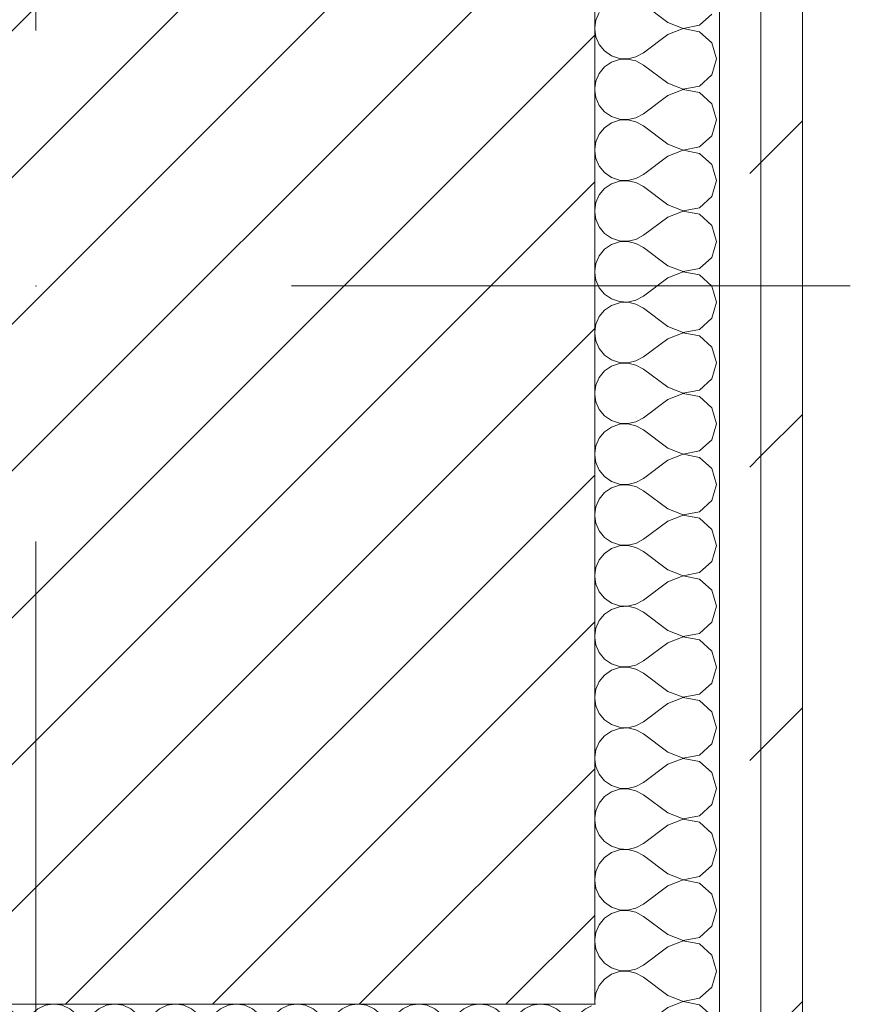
# Model space of a CAD drawing. Header units: millimetres. Extents: x -28277 to 305935, y -19284 to 4746.
# Tile 138 of 256: x 115095 to 115355, y -1676 to -1368. Entities that reach past the tile are written whole.
import ezdxf

# ---------------------------------------------------------------- set-up
doc = ezdxf.new("R2010")
doc.units = ezdxf.units.MM
doc.header["$MEASUREMENT"] = 0
doc.linetypes.add('Wipeout_Contour', pattern=[1000, 0, -1000])
doc.layers.add('10_ESTR_Pilars', color=7, linetype='Continuous')
doc.layers.add('Nuevo_08_E_Envans secs', color=7, linetype='Continuous')
for name, color, linetype, lineweight in [('10_ESTR_Pilars_Pluma_Nº__20', 1, 'Continuous', 5), ('10_ESTR_Pilars_Pluma_Nº__28', 7, 'Continuous', 20), ('10_ESTR_Pilars_Pluma_Nº__42', 8, 'Continuous', 25), ('Nuevo_08_E_Envans secs_Pluma_Nº__1', 7, 'Continuous', 5)]:
    doc.layers.add(name, color=color, linetype=linetype, lineweight=lineweight)
doc.layers.add('Nuevo_08_E_Envans secs_Pluma_Nº__102', color=7, linetype='Continuous', lineweight=5, true_color=0xcccccc)
doc.layers.add('Nuevo_08_E_Envans secs_Pluma_Nº__177', color=7, linetype='Continuous', lineweight=15, true_color=0xf7e046)
pattern_1 = [(45, (114496.2, -37.4), (-91.924, 91.924), [97.5, -32.5]), (45, (114496.2, 54.52), (-91.924, 91.924), [97.5, -32.5])]

# ---------------------------------------------------------------- blocks, each defined once
blk = doc.blocks.new('*X181', base_point=(114496.2, -37.4))
at = {"layer": 'Nuevo_08_E_Envans secs_Pluma_Nº__102', "color": 254, "linetype": 'Continuous', "lineweight": 5, "true_color": 0xcccccc}
for p, q in [((115275.09, -1675.84), (115275.17, -1676.46)), ((115297.9, -1677.4), (115290.28, -1683.11)), ((115302.76, -1675.53), (115297.9, -1677.4)), ((115302.55, -1675.38), (115302.76, -1675.46)), ((115302.76, -1675.46), (115303.18, -1675.38)), ((115307.87, -1676.5), (115302.76, -1675.53)), ((115311.71, -1680.01), (115307.87, -1676.5)), ((115313.14, -1685.02), (115311.71, -1680.01)), ((115287.98, -1684.39), (115290.28, -1683.11)), ((115283.6, -1684.89), (115285.42, -1684.98)), ((115285.42, -1685.06), (115283.85, -1685.13)), ((115285.42, -1684.98), (115287.98, -1684.39)), ((115287.98, -1685.65), (115285.42, -1685.06)), ((115290.28, -1686.92), (115287.98, -1685.65)), ((115297.9, -1692.64), (115290.28, -1686.92)), ((115311.71, -1690.03), (115313.14, -1685.02)), ((115307.87, -1693.54), (115311.71, -1690.03)), ((115297.9, -1692.64), (115302.76, -1694.5)), ((115302.76, -1694.58), (115297.9, -1696.45)), ((115302.76, -1694.5), (115307.87, -1693.54)), ((115307.87, -1695.55), (115302.76, -1694.58)), ((115311.71, -1699.06), (115307.87, -1695.55)), ((115297.9, -1696.45), (115296.33, -1697.62)), ((115313.14, -1704.07), (115311.71, -1699.06)), ((115311.71, -1709.07), (115313.14, -1704.07)), ((115309.66, -1710.95), (115311.71, -1709.07))]:
    blk.add_line(p, q, dxfattribs=at)
blk = doc.blocks.new('*X182', base_point=(114496.2, -37.4))
at = {"layer": 'Nuevo_08_E_Envans secs_Pluma_Nº__102', "color": 254, "linetype": 'Continuous', "lineweight": 5, "true_color": 0xcccccc}
for p, q in [((115297.9, -1368.83), (115290.28, -1363.11)), ((115276.46, -1365.73), (115275.4, -1368.13)), ((115307.87, -1369.73), (115311.71, -1366.22)), ((115275.4, -1368.13), (115275.09, -1370.39)), ((115297.9, -1368.83), (115302.76, -1370.69)), ((115275.09, -1371.07), (115275.4, -1373.34)), ((115302.76, -1370.77), (115297.9, -1372.64)), ((115302.76, -1370.69), (115307.87, -1369.73)), ((115307.87, -1371.74), (115302.76, -1370.77)), ((115311.71, -1375.25), (115307.87, -1371.74)), ((115275.4, -1373.34), (115276.46, -1375.74)), ((115297.9, -1372.64), (115290.28, -1378.35)), ((115313.14, -1380.26), (115311.71, -1375.25)), ((115276.46, -1375.74), (115278.14, -1377.76)), ((115278.14, -1377.76), (115280.3, -1379.25)), ((115287.98, -1379.62), (115290.28, -1378.35)), ((115280.3, -1381.26), (115278.14, -1382.75)), ((115280.3, -1379.25), (115282.79, -1380.09)), ((115282.79, -1380.42), (115280.3, -1381.26)), ((115282.79, -1380.09), (115285.42, -1380.22)), ((115285.42, -1380.3), (115282.79, -1380.42)), ((115285.42, -1380.22), (115287.98, -1379.62)), ((115287.98, -1380.89), (115285.42, -1380.3)), ((115290.28, -1382.16), (115287.98, -1380.89)), ((115311.71, -1385.26), (115313.14, -1380.26)), ((115276.46, -1384.77), (115275.4, -1387.18)), ((115278.14, -1382.75), (115276.46, -1384.77)), ((115297.9, -1387.88), (115290.28, -1382.16)), ((115275.4, -1387.18), (115275.09, -1389.44)), ((115307.87, -1388.78), (115311.71, -1385.26)), ((115275.09, -1390.12), (115275.4, -1392.38)), ((115297.9, -1387.88), (115302.76, -1389.74)), ((115302.76, -1389.82), (115297.9, -1391.69)), ((115302.76, -1389.74), (115307.87, -1388.78)), ((115307.87, -1390.79), (115302.76, -1389.82)), ((115311.71, -1394.3), (115307.87, -1390.79)), ((115275.4, -1392.38), (115276.46, -1394.79)), ((115297.9, -1391.69), (115290.28, -1397.4)), ((115276.46, -1394.79), (115278.14, -1396.81)), ((115278.14, -1396.81), (115280.3, -1398.3)), ((115313.14, -1399.3), (115311.71, -1394.3)), ((115280.3, -1398.3), (115282.79, -1399.14)), ((115282.79, -1399.47), (115280.3, -1400.31)), ((115282.79, -1399.14), (115285.42, -1399.27)), ((115285.42, -1399.34), (115282.79, -1399.47)), ((115285.42, -1399.27), (115287.98, -1398.67)), ((115287.98, -1399.94), (115285.42, -1399.34)), ((115287.98, -1398.67), (115290.28, -1397.4)), ((115290.28, -1401.21), (115287.98, -1399.94)), ((115311.71, -1404.31), (115313.14, -1399.3)), ((115278.14, -1401.8), (115276.46, -1403.82)), ((115280.3, -1400.31), (115278.14, -1401.8)), ((115297.9, -1406.92), (115290.28, -1401.21)), ((115275.4, -1406.23), (115275.09, -1408.49)), ((115276.46, -1403.82), (115275.4, -1406.23)), ((115307.87, -1407.82), (115311.71, -1404.31)), ((115275.09, -1409.17), (115275.4, -1411.43)), ((115297.9, -1406.92), (115302.76, -1408.79)), ((115302.76, -1408.87), (115297.9, -1410.73)), ((115302.76, -1408.79), (115307.87, -1407.82)), ((115307.87, -1409.83), (115302.76, -1408.87)), ((115275.4, -1411.43), (115276.46, -1413.84)), ((115297.9, -1410.73), (115290.28, -1416.45)), ((115311.71, -1413.35), (115307.87, -1409.83)), ((115276.46, -1413.84), (115278.14, -1415.86)), ((115313.14, -1418.35), (115311.71, -1413.35)), ((115278.14, -1415.86), (115280.3, -1417.35)), ((115280.3, -1417.35), (115282.79, -1418.19)), ((115282.79, -1418.52), (115280.3, -1419.36)), ((115282.79, -1418.19), (115285.42, -1418.31)), ((115285.42, -1418.39), (115282.79, -1418.52)), ((115285.42, -1418.31), (115287.98, -1417.72)), ((115287.98, -1418.99), (115285.42, -1418.39)), ((115287.98, -1417.72), (115290.28, -1416.45)), ((115311.71, -1423.36), (115313.14, -1418.35)), ((115278.14, -1420.85), (115276.46, -1422.87)), ((115280.3, -1419.36), (115278.14, -1420.85)), ((115290.28, -1420.26), (115287.98, -1418.99)), ((115297.9, -1425.97), (115290.28, -1420.26)), ((115276.46, -1422.87), (115275.4, -1425.27)), ((115307.87, -1426.87), (115311.71, -1423.36)), ((115275.4, -1425.27), (115275.09, -1427.53)), ((115297.9, -1425.97), (115302.76, -1427.84)), ((115302.76, -1427.91), (115297.9, -1429.78)), ((115302.76, -1427.84), (115307.87, -1426.87)), ((115307.87, -1428.88), (115302.76, -1427.91)), ((115275.09, -1428.22), (115275.4, -1430.48)), ((115275.4, -1430.48), (115276.46, -1432.88)), ((115297.9, -1429.78), (115290.28, -1435.49)), ((115311.71, -1432.39), (115307.87, -1428.88)), ((115276.46, -1432.88), (115278.14, -1434.91)), ((115313.14, -1437.4), (115311.71, -1432.39)), ((115278.14, -1434.91), (115280.3, -1436.39)), ((115280.3, -1436.39), (115282.79, -1437.23)), ((115285.42, -1437.36), (115287.98, -1436.77)), ((115287.98, -1436.77), (115290.28, -1435.49)), ((115278.14, -1439.89), (115276.46, -1441.92)), ((115280.3, -1438.41), (115278.14, -1439.89)), ((115282.79, -1437.57), (115280.3, -1438.41)), ((115282.79, -1437.23), (115285.42, -1437.36)), ((115285.42, -1437.44), (115282.79, -1437.57)), ((115287.98, -1438.03), (115285.42, -1437.44)), ((115290.28, -1439.3), (115287.98, -1438.03)), ((115297.9, -1445.02), (115290.28, -1439.3)), ((115311.71, -1442.41), (115313.14, -1437.4)), ((115276.46, -1441.92), (115275.4, -1444.32)), ((115307.87, -1445.92), (115311.71, -1442.41)), ((115275.4, -1444.32), (115275.09, -1446.58)), ((115297.9, -1445.02), (115302.76, -1446.89)), ((115302.76, -1446.89), (115307.87, -1445.92)), ((115275.09, -1447.27), (115275.4, -1449.53)), ((115275.4, -1449.53), (115276.46, -1451.93)), ((115297.9, -1448.83), (115290.28, -1454.54)), ((115302.76, -1446.96), (115297.9, -1448.83)), ((115307.87, -1447.93), (115302.76, -1446.96)), ((115311.71, -1451.44), (115307.87, -1447.93)), ((115276.46, -1451.93), (115278.14, -1453.95)), ((115313.14, -1456.45), (115311.71, -1451.44)), ((115278.14, -1453.95), (115280.3, -1455.44)), ((115280.3, -1455.44), (115282.79, -1456.28)), ((115287.98, -1455.81), (115290.28, -1454.54)), ((115280.3, -1457.45), (115278.14, -1458.94)), ((115282.79, -1456.61), (115280.3, -1457.45)), ((115282.79, -1456.28), (115285.42, -1456.41)), ((115285.42, -1456.49), (115282.79, -1456.61)), ((115285.42, -1456.41), (115287.98, -1455.81)), ((115287.98, -1457.08), (115285.42, -1456.49)), ((115290.28, -1458.35), (115287.98, -1457.08)), ((115297.9, -1464.07), (115290.28, -1458.35)), ((115311.71, -1461.45), (115313.14, -1456.45)), ((115276.46, -1460.96), (115275.4, -1463.37)), ((115278.14, -1458.94), (115276.46, -1460.96)), ((115307.87, -1464.97), (115311.71, -1461.45)), ((115275.4, -1463.37), (115275.09, -1465.63)), ((115297.9, -1464.07), (115302.76, -1465.93)), ((115302.76, -1465.93), (115307.87, -1464.97)), ((115275.09, -1466.31), (115275.4, -1468.57)), ((115297.9, -1467.88), (115290.28, -1473.59)), ((115302.76, -1466.01), (115297.9, -1467.88)), ((115307.87, -1466.98), (115302.76, -1466.01)), ((115311.71, -1470.49), (115307.87, -1466.98)), ((115275.4, -1468.57), (115276.46, -1470.98)), ((115276.46, -1470.98), (115278.14, -1473)), ((115313.14, -1475.49), (115311.71, -1470.49)), ((115278.14, -1473), (115280.3, -1474.49)), ((115287.98, -1474.86), (115290.28, -1473.59)), ((115280.3, -1476.5), (115278.14, -1477.99)), ((115280.3, -1474.49), (115282.79, -1475.33)), ((115282.79, -1475.66), (115280.3, -1476.5)), ((115282.79, -1475.33), (115285.42, -1475.46)), ((115285.42, -1475.53), (115282.79, -1475.66)), ((115285.42, -1475.46), (115287.98, -1474.86)), ((115287.98, -1476.13), (115285.42, -1475.53)), ((115290.28, -1477.4), (115287.98, -1476.13)), ((115311.71, -1480.5), (115313.14, -1475.49)), ((115276.46, -1480.01), (115275.4, -1482.42)), ((115278.14, -1477.99), (115276.46, -1480.01)), ((115297.9, -1483.11), (115290.28, -1477.4)), ((115275.4, -1482.42), (115275.09, -1484.68)), ((115297.9, -1483.11), (115302.76, -1484.98)), ((115307.87, -1484.01), (115311.71, -1480.5)), ((115275.09, -1485.36), (115275.4, -1487.62)), ((115302.76, -1485.06), (115297.9, -1486.92)), ((115302.76, -1484.98), (115307.87, -1484.01)), ((115307.87, -1486.02), (115302.76, -1485.06)), ((115311.71, -1489.54), (115307.87, -1486.02)), ((115275.4, -1487.62), (115276.46, -1490.03)), ((115297.9, -1486.92), (115290.28, -1492.64)), ((115313.14, -1494.54), (115311.71, -1489.54)), ((115276.46, -1490.03), (115278.14, -1492.05)), ((115278.14, -1492.05), (115280.3, -1493.54)), ((115287.98, -1493.91), (115290.28, -1492.64)), ((115280.3, -1495.55), (115278.14, -1497.04)), ((115280.3, -1493.54), (115282.79, -1494.38)), ((115282.79, -1494.71), (115280.3, -1495.55)), ((115282.79, -1494.38), (115285.42, -1494.5)), ((115285.42, -1494.58), (115282.79, -1494.71)), ((115285.42, -1494.5), (115287.98, -1493.91)), ((115287.98, -1495.18), (115285.42, -1494.58)), ((115290.28, -1496.45), (115287.98, -1495.18)), ((115311.71, -1499.55), (115313.14, -1494.54)), ((115278.14, -1497.04), (115276.46, -1499.06)), ((115297.9, -1502.16), (115290.28, -1496.45)), ((115275.4, -1501.46), (115275.09, -1503.72)), ((115276.46, -1499.06), (115275.4, -1501.46)), ((115307.87, -1503.06), (115311.71, -1499.55)), ((115275.09, -1504.41), (115275.4, -1506.67)), ((115297.9, -1502.16), (115302.76, -1504.03)), ((115302.76, -1504.1), (115297.9, -1505.97)), ((115302.76, -1504.03), (115307.87, -1503.06)), ((115307.87, -1505.07), (115302.76, -1504.1)), ((115275.4, -1506.67), (115276.46, -1509.07)), ((115297.9, -1505.97), (115290.28, -1511.69)), ((115311.71, -1508.58), (115307.87, -1505.07)), ((115276.46, -1509.07), (115278.14, -1511.1)), ((115278.14, -1511.1), (115280.3, -1512.58)), ((115313.14, -1513.59), (115311.71, -1508.58)), ((115280.3, -1512.58), (115282.79, -1513.42)), ((115282.79, -1513.76), (115280.3, -1514.6)), ((115282.79, -1513.42), (115285.42, -1513.55)), ((115285.42, -1513.63), (115282.79, -1513.76)), ((115285.42, -1513.55), (115287.98, -1512.96)), ((115287.98, -1514.22), (115285.42, -1513.63)), ((115287.98, -1512.96), (115290.28, -1511.69)), ((115290.28, -1515.49), (115287.98, -1514.22)), ((115311.71, -1518.6), (115313.14, -1513.59)), ((115278.14, -1516.08), (115276.46, -1518.11)), ((115280.3, -1514.6), (115278.14, -1516.08)), ((115297.9, -1521.21), (115290.28, -1515.49)), ((115276.46, -1518.11), (115275.4, -1520.51)), ((115307.87, -1522.11), (115311.71, -1518.6)), ((115275.4, -1520.51), (115275.09, -1522.77)), ((115275.09, -1523.46), (115275.4, -1525.72)), ((115297.9, -1521.21), (115302.76, -1523.08)), ((115302.76, -1523.15), (115297.9, -1525.02)), ((115302.76, -1523.08), (115307.87, -1522.11)), ((115307.87, -1524.12), (115302.76, -1523.15)), ((115275.4, -1525.72), (115276.46, -1528.12)), ((115297.9, -1525.02), (115290.28, -1530.73)), ((115311.71, -1527.63), (115307.87, -1524.12)), ((115276.46, -1528.12), (115278.14, -1530.14)), ((115313.14, -1532.64), (115311.71, -1527.63)), ((115278.14, -1530.14), (115280.3, -1531.63)), ((115280.3, -1531.63), (115282.79, -1532.47)), ((115282.79, -1532.8), (115280.3, -1533.64)), ((115282.79, -1532.47), (115285.42, -1532.6)), ((115285.42, -1532.68), (115282.79, -1532.8)), ((115285.42, -1532.6), (115287.98, -1532)), ((115287.98, -1533.27), (115285.42, -1532.68)), ((115287.98, -1532), (115290.28, -1530.73)), ((115311.71, -1537.64), (115313.14, -1532.64)), ((115278.14, -1535.13), (115276.46, -1537.15)), ((115280.3, -1533.64), (115278.14, -1535.13)), ((115290.28, -1534.54), (115287.98, -1533.27)), ((115297.9, -1540.26), (115290.28, -1534.54)), ((115276.46, -1537.15), (115275.4, -1539.56)), ((115307.87, -1541.16), (115311.71, -1537.64)), ((115275.4, -1539.56), (115275.09, -1541.82)), ((115297.9, -1540.26), (115302.76, -1542.12)), ((115302.76, -1542.12), (115307.87, -1541.16)), ((115275.09, -1542.5), (115275.4, -1544.76)), ((115275.4, -1544.76), (115276.46, -1547.17)), ((115297.9, -1544.07), (115290.28, -1549.78)), ((115302.76, -1542.2), (115297.9, -1544.07)), ((115307.87, -1543.17), (115302.76, -1542.2)), ((115311.71, -1546.68), (115307.87, -1543.17)), ((115276.46, -1547.17), (115278.14, -1549.19)), ((115313.14, -1551.69), (115311.71, -1546.68)), ((115278.14, -1549.19), (115280.3, -1550.68)), ((115280.3, -1550.68), (115282.79, -1551.52)), ((115285.42, -1551.65), (115287.98, -1551.05)), ((115287.98, -1551.05), (115290.28, -1549.78)), ((115278.14, -1554.18), (115276.46, -1556.2)), ((115280.3, -1552.69), (115278.14, -1554.18)), ((115282.79, -1551.85), (115280.3, -1552.69)), ((115282.79, -1551.52), (115285.42, -1551.65)), ((115285.42, -1551.72), (115282.79, -1551.85)), ((115287.98, -1552.32), (115285.42, -1551.72)), ((115290.28, -1553.59), (115287.98, -1552.32)), ((115297.9, -1559.3), (115290.28, -1553.59)), ((115311.71, -1556.69), (115313.14, -1551.69)), ((115276.46, -1556.2), (115275.4, -1558.61)), ((115307.87, -1560.2), (115311.71, -1556.69)), ((115275.4, -1558.61), (115275.09, -1560.87)), ((115297.9, -1559.3), (115302.76, -1561.17)), ((115302.76, -1561.17), (115307.87, -1560.2)), ((115275.09, -1561.55), (115275.4, -1563.81)), ((115297.9, -1563.11), (115290.28, -1568.83)), ((115302.76, -1561.25), (115297.9, -1563.11)), ((115307.87, -1562.21), (115302.76, -1561.25)), ((115311.71, -1565.73), (115307.87, -1562.21)), ((115275.4, -1563.81), (115276.46, -1566.22)), ((115276.46, -1566.22), (115278.14, -1568.24)), ((115313.14, -1570.73), (115311.71, -1565.73)), ((115278.14, -1568.24), (115280.3, -1569.73)), ((115280.3, -1569.73), (115282.79, -1570.57)), ((115287.98, -1570.1), (115290.28, -1568.83)), ((115280.3, -1571.74), (115278.14, -1573.23)), ((115282.79, -1570.9), (115280.3, -1571.74)), ((115282.79, -1570.57), (115285.42, -1570.69)), ((115285.42, -1570.77), (115282.79, -1570.9)), ((115285.42, -1570.69), (115287.98, -1570.1)), ((115287.98, -1571.37), (115285.42, -1570.77)), ((115290.28, -1572.64), (115287.98, -1571.37)), ((115297.9, -1578.35), (115290.28, -1572.64)), ((115311.71, -1575.74), (115313.14, -1570.73)), ((115276.46, -1575.25), (115275.4, -1577.65)), ((115278.14, -1573.23), (115276.46, -1575.25)), ((115307.87, -1579.25), (115311.71, -1575.74)), ((115275.4, -1577.65), (115275.09, -1579.92)), ((115297.9, -1578.35), (115302.76, -1580.22)), ((115275.09, -1580.6), (115275.4, -1582.86)), ((115297.9, -1582.16), (115290.28, -1587.88)), ((115302.76, -1580.3), (115297.9, -1582.16)), ((115302.76, -1580.22), (115307.87, -1579.25)), ((115307.87, -1581.26), (115302.76, -1580.3)), ((115311.71, -1584.77), (115307.87, -1581.26)), ((115275.4, -1582.86), (115276.46, -1585.26)), ((115313.14, -1589.78), (115311.71, -1584.77)), ((115276.46, -1585.26), (115278.14, -1587.29)), ((115278.14, -1587.29), (115280.3, -1588.78)), ((115287.98, -1589.15), (115290.28, -1587.88)), ((115280.3, -1590.79), (115278.14, -1592.27)), ((115280.3, -1588.78), (115282.79, -1589.61)), ((115282.79, -1589.95), (115280.3, -1590.79)), ((115282.79, -1589.61), (115285.42, -1589.74)), ((115285.42, -1589.82), (115282.79, -1589.95)), ((115285.42, -1589.74), (115287.98, -1589.15)), ((115287.98, -1590.41), (115285.42, -1589.82)), ((115290.28, -1591.69), (115287.98, -1590.41)), ((115311.71, -1594.79), (115313.14, -1589.78)), ((115276.46, -1594.3), (115275.4, -1596.7)), ((115278.14, -1592.27), (115276.46, -1594.3)), ((115297.9, -1597.4), (115290.28, -1591.69)), ((115275.4, -1596.7), (115275.09, -1598.96)), ((115297.9, -1597.4), (115302.76, -1599.27)), ((115307.87, -1598.3), (115311.71, -1594.79)), ((115275.09, -1599.65), (115275.4, -1601.91)), ((115302.76, -1599.34), (115297.9, -1601.21)), ((115302.76, -1599.27), (115307.87, -1598.3)), ((115307.87, -1600.31), (115302.76, -1599.34)), ((115311.71, -1603.82), (115307.87, -1600.31)), ((115275.4, -1601.91), (115276.46, -1604.31)), ((115297.9, -1601.21), (115290.28, -1606.92)), ((115276.46, -1604.31), (115278.14, -1606.33)), ((115278.14, -1606.33), (115280.3, -1607.82)), ((115313.14, -1608.83), (115311.71, -1603.82)), ((115280.3, -1609.83), (115278.14, -1611.32)), ((115280.3, -1607.82), (115282.79, -1608.66)), ((115282.79, -1608.99), (115280.3, -1609.83)), ((115282.79, -1608.66), (115285.42, -1608.79)), ((115285.42, -1608.87), (115282.79, -1608.99)), ((115285.42, -1608.79), (115287.98, -1608.2)), ((115287.98, -1609.46), (115285.42, -1608.87)), ((115287.98, -1608.2), (115290.28, -1606.92)), ((115290.28, -1610.73), (115287.98, -1609.46)), ((115311.71, -1613.84), (115313.14, -1608.83)), ((115278.14, -1611.32), (115276.46, -1613.35)), ((115297.9, -1616.45), (115290.28, -1610.73)), ((115275.4, -1615.75), (115275.09, -1618.01)), ((115276.46, -1613.35), (115275.4, -1615.75)), ((115307.87, -1617.35), (115311.71, -1613.84)), ((115275.09, -1618.69), (115275.4, -1620.95)), ((115297.9, -1616.45), (115302.76, -1618.31)), ((115302.76, -1618.39), (115297.9, -1620.26)), ((115302.76, -1618.31), (115307.87, -1617.35)), ((115307.87, -1619.36), (115302.76, -1618.39)), ((115275.4, -1620.95), (115276.46, -1623.36)), ((115297.9, -1620.26), (115290.28, -1625.97)), ((115311.71, -1622.87), (115307.87, -1619.36)), ((115276.46, -1623.36), (115278.14, -1625.38)), ((115313.14, -1627.88), (115311.71, -1622.87)), ((115278.14, -1625.38), (115280.3, -1626.87)), ((115280.3, -1626.87), (115282.79, -1627.71)), ((115282.79, -1628.04), (115280.3, -1628.88)), ((115282.79, -1627.71), (115285.42, -1627.84)), ((115285.42, -1627.91), (115282.79, -1628.04)), ((115285.42, -1627.84), (115287.98, -1627.24)), ((115287.98, -1628.51), (115285.42, -1627.91)), ((115287.98, -1627.24), (115290.28, -1625.97)), ((115311.71, -1632.88), (115313.14, -1627.88)), ((115278.14, -1630.37), (115276.46, -1632.39)), ((115280.3, -1628.88), (115278.14, -1630.37)), ((115290.28, -1629.78), (115287.98, -1628.51)), ((115297.9, -1635.49), (115290.28, -1629.78)), ((115276.46, -1632.39), (115275.4, -1634.8)), ((115307.87, -1636.39), (115311.71, -1632.88)), ((115275.4, -1634.8), (115275.09, -1637.06)), ((115297.9, -1635.49), (115302.76, -1637.36)), ((115302.76, -1637.44), (115297.9, -1639.3)), ((115302.76, -1637.36), (115307.87, -1636.39)), ((115307.87, -1638.41), (115302.76, -1637.44)), ((115275.09, -1637.74), (115275.4, -1640)), ((115275.4, -1640), (115276.46, -1642.41)), ((115297.9, -1639.3), (115290.28, -1645.02)), ((115311.71, -1641.92), (115307.87, -1638.41)), ((115276.46, -1642.41), (115278.14, -1644.43)), ((115313.14, -1646.92), (115311.71, -1641.92)), ((115278.14, -1644.43), (115280.3, -1645.92)), ((115280.3, -1645.92), (115282.79, -1646.76)), ((115282.79, -1646.76), (115285.42, -1646.89)), ((115285.42, -1646.89), (115287.98, -1646.29)), ((115287.98, -1646.29), (115290.28, -1645.02)), ((115311.71, -1651.93), (115313.14, -1646.92)), ((115278.14, -1649.42), (115276.46, -1651.44)), ((115280.3, -1647.93), (115278.14, -1649.42)), ((115282.79, -1647.09), (115280.3, -1647.93)), ((115285.42, -1646.96), (115282.79, -1647.09)), ((115287.98, -1647.56), (115285.42, -1646.96)), ((115290.28, -1648.83), (115287.98, -1647.56)), ((115297.9, -1654.54), (115290.28, -1648.83)), ((115276.46, -1651.44), (115275.4, -1653.84)), ((115307.87, -1655.44), (115311.71, -1651.93)), ((115275.4, -1653.84), (115275.09, -1656.11)), ((115297.9, -1654.54), (115302.76, -1656.41)), ((115302.76, -1656.41), (115307.87, -1655.44)), ((115275.09, -1656.79), (115275.4, -1659.05)), ((115275.4, -1659.05), (115276.46, -1661.45)), ((115297.9, -1658.35), (115290.28, -1664.07)), ((115302.76, -1656.49), (115297.9, -1658.35)), ((115307.87, -1657.45), (115302.76, -1656.49)), ((115311.71, -1660.96), (115307.87, -1657.45)), ((115276.46, -1661.45), (115278.14, -1663.48)), ((115313.14, -1665.97), (115311.71, -1660.96)), ((115278.14, -1663.48), (115280.3, -1664.97)), ((115280.3, -1664.97), (115282.79, -1665.81)), ((115285.42, -1665.93), (115287.98, -1665.34)), ((115287.98, -1665.34), (115290.28, -1664.07)), ((115278.14, -1668.46), (115276.46, -1670.49)), ((115280.3, -1666.98), (115278.14, -1668.46)), ((115282.79, -1666.14), (115280.3, -1666.98)), ((115282.79, -1665.81), (115285.42, -1665.93)), ((115285.42, -1666.01), (115282.79, -1666.14)), ((115287.98, -1666.6), (115285.42, -1666.01)), ((115290.28, -1667.88), (115287.98, -1666.6)), ((115297.9, -1673.59), (115290.28, -1667.88)), ((115311.71, -1670.98), (115313.14, -1665.97)), ((115276.46, -1670.49), (115275.4, -1672.89)), ((115307.87, -1674.49), (115311.71, -1670.98)), ((115275.4, -1672.89), (115275.09, -1675.15)), ((115297.9, -1673.59), (115302.55, -1675.38)), ((115303.18, -1675.38), (115307.87, -1674.49))]:
    blk.add_line(p, q, dxfattribs=at)
blk = doc.blocks.new('Muro_32_3', base_point=(115340.09, -1741.38))
at = {"color": 254, "linetype": 'Wipeout_Contour', "lineweight": 0, "ltscale": 461372.207749}
blk.add_wipeout([(115327.09, -1174.38), (115327.09, -1728.38), (115340.09, -1728.38), (115340.09, -1174.38)], dxfattribs=at).dxf.layer = 'Nuevo_08_E_Envans secs'
at = {"layer": 'Nuevo_08_E_Envans secs_Pluma_Nº__177', "linetype": 'Continuous', "lineweight": 15, "true_color": 0xf7e046}
h = blk.add_hatch(dxfattribs=at)
h.set_pattern_fill('Panellat_HPL_0003', color=53, style=0, pattern_type=2)
h.set_pattern_definition(pattern_1)
h.paths.add_polyline_path([(115327.09, -1174.38), (115327.09, -1728.38), (115340.09, -1728.38), (115340.09, -1174.38)])
at = {"layer": 'Nuevo_08_E_Envans secs_Pluma_Nº__1', "color": 7, "linetype": 'Continuous', "lineweight": 5, "flags": 128}
blk.add_lwpolyline([(115340.09, -1741.38), (115340.09, -1161.38)], dxfattribs=at)
at = {"color": 254, "linetype": 'Wipeout_Contour', "lineweight": 0, "ltscale": 461320.090058}
blk.add_wipeout([(115314.09, -1187.38), (115314.09, -1715.38), (115327.09, -1715.38), (115327.09, -1187.38)], dxfattribs=at).dxf.layer = 'Nuevo_08_E_Envans secs'
at = {"layer": 'Nuevo_08_E_Envans secs_Pluma_Nº__177', "linetype": 'Continuous', "lineweight": 15, "true_color": 0xf7e046}
h = blk.add_hatch(dxfattribs=at)
h.set_pattern_fill('Panellat_HPL_0003', color=53, style=0, pattern_type=2)
h.set_pattern_definition(pattern_1)
h.paths.add_polyline_path([(115314.09, -1187.38), (115314.09, -1715.38), (115327.09, -1715.38), (115327.09, -1187.38)])
at = {"layer": 'Nuevo_08_E_Envans secs_Pluma_Nº__1', "color": 7, "linetype": 'Continuous', "lineweight": 5}
for p, q in [((115327.09, -1715.38), (115327.09, -1187.38)), ((115314.09, -1675.38), (115314.09, -1227.38)), ((115314.09, -1715.38), (115314.09, -1675.38))]:
    blk.add_line(p, q, dxfattribs=at)
at = {"layer": 'Nuevo_08_E_Envans secs', "color": 7, "lineweight": 20}
for name in ['*X182', '*X181']:
    blk.add_blockref(name, (114496.2, -37.4), dxfattribs=at)
blk = doc.blocks.new('*X189', base_point=(114496.2, -37.4))
at = {"layer": 'Nuevo_08_E_Envans secs_Pluma_Nº__102', "color": 254, "linetype": 'Continuous', "lineweight": 5, "true_color": 0xcccccc}
for p, q in [((115010.14, -1676.38), (115008.09, -1676.66)), ((115013.08, -1676.69), (115010.82, -1676.38)), ((115015.49, -1677.75), (115013.08, -1676.69)), ((115017.51, -1679.43), (115015.49, -1677.75)), ((115019, -1681.59), (115017.51, -1679.43)), ((115019.84, -1684.08), (115019, -1681.59)), ((115021.01, -1681.59), (115020.17, -1684.08)), ((115021.09, -1681.48), (115021.01, -1681.59)), ((115019.37, -1689.27), (115019.97, -1686.71)), ((115019.97, -1686.71), (115019.84, -1684.08)), ((115020.17, -1684.08), (115020.04, -1686.71)), ((115020.04, -1686.71), (115020.64, -1689.27)), ((115018.1, -1691.57), (115019.37, -1689.27)), ((115020.64, -1689.27), (115021.09, -1690.08)), ((115012.39, -1699.19), (115018.1, -1691.57)), ((115008.58, -1699.19), (115008.09, -1698.53)), ((115010.44, -1704.04), (115008.58, -1699.19)), ((115012.39, -1699.19), (115010.52, -1704.04)), ((115009.48, -1709.16), (115010.44, -1704.04)), ((115010.52, -1704.04), (115011.49, -1709.16)), ((115008.09, -1710.68), (115009.48, -1709.16)), ((115011.49, -1709.16), (115015, -1713)), ((115015, -1713), (115020.01, -1714.42)), ((115020.01, -1714.42), (115021.09, -1714.12))]:
    blk.add_line(p, q, dxfattribs=at)
blk = doc.blocks.new('*X190', base_point=(114496.2, -37.4))
at = {"layer": 'Nuevo_08_E_Envans secs_Pluma_Nº__102', "color": 254, "linetype": 'Continuous', "lineweight": 5, "true_color": 0xcccccc}
for p, q in [((114996.44, -1677.75), (114995.09, -1677.15)), ((114998.46, -1679.43), (114996.44, -1677.75)), ((115005.48, -1677.75), (115003.45, -1679.43)), ((115007.88, -1676.69), (115005.48, -1677.75)), ((115008.09, -1676.66), (115007.88, -1676.69)), ((114999.95, -1681.59), (114998.46, -1679.43)), ((115003.45, -1679.43), (115001.96, -1681.59)), ((115000.79, -1684.08), (114999.95, -1681.59)), ((115001.96, -1681.59), (115001.12, -1684.08)), ((115000.33, -1689.27), (115000.92, -1686.71)), ((115000.92, -1686.71), (115000.79, -1684.08)), ((115001.12, -1684.08), (115001, -1686.71)), ((115001, -1686.71), (115001.59, -1689.27)), ((114999.05, -1691.57), (115000.33, -1689.27)), ((115001.59, -1689.27), (115002.86, -1691.57)), ((114995.09, -1696.85), (114999.05, -1691.57)), ((115008.09, -1698.53), (115002.86, -1691.57)), ((115005.97, -1713), (115008.09, -1710.68)), ((114995.09, -1712.06), (114995.95, -1713)), ((114995.95, -1713), (115000.96, -1714.42)), ((115000.96, -1714.42), (115005.97, -1713))]:
    blk.add_line(p, q, dxfattribs=at)
blk = doc.blocks.new('*X191', base_point=(114496.2, -37.4))
at = {"layer": 'Nuevo_08_E_Envans secs_Pluma_Nº__102', "color": 254, "linetype": 'Continuous', "lineweight": 5, "true_color": 0xcccccc}
for p, q in [((115024.52, -1677.75), (115022.5, -1679.43)), ((115026.93, -1676.69), (115024.52, -1677.75)), ((115029.19, -1676.38), (115026.93, -1676.69)), ((115032.13, -1676.69), (115029.87, -1676.38)), ((115034.54, -1677.75), (115032.13, -1676.69)), ((115036.56, -1679.43), (115034.54, -1677.75)), ((115043.57, -1677.75), (115041.55, -1679.43)), ((115045.97, -1676.69), (115043.57, -1677.75)), ((115048.24, -1676.38), (115045.97, -1676.69)), ((115051.18, -1676.69), (115048.92, -1676.38)), ((115053.58, -1677.75), (115051.18, -1676.69)), ((115055.61, -1679.43), (115053.58, -1677.75)), ((115062.62, -1677.75), (115060.59, -1679.43)), ((115065.02, -1676.69), (115062.62, -1677.75)), ((115067.28, -1676.38), (115065.02, -1676.69)), ((115070.23, -1676.69), (115067.97, -1676.38)), ((115072.63, -1677.75), (115070.23, -1676.69)), ((115074.66, -1679.43), (115072.63, -1677.75)), ((115081.67, -1677.75), (115079.64, -1679.43)), ((115084.07, -1676.69), (115081.67, -1677.75)), ((115086.33, -1676.38), (115084.07, -1676.69)), ((115089.28, -1676.69), (115087.01, -1676.38)), ((115091.68, -1677.75), (115089.28, -1676.69)), ((115093.7, -1679.43), (115091.68, -1677.75)), ((115100.71, -1677.75), (115098.69, -1679.43)), ((115103.12, -1676.69), (115100.71, -1677.75)), ((115105.38, -1676.38), (115103.12, -1676.69)), ((115108.32, -1676.69), (115106.06, -1676.38)), ((115110.73, -1677.75), (115108.32, -1676.69)), ((115112.75, -1679.43), (115110.73, -1677.75)), ((115119.76, -1677.75), (115117.74, -1679.43)), ((115122.17, -1676.69), (115119.76, -1677.75)), ((115124.43, -1676.38), (115122.17, -1676.69)), ((115127.37, -1676.69), (115125.11, -1676.38)), ((115129.77, -1677.75), (115127.37, -1676.69)), ((115131.8, -1679.43), (115129.77, -1677.75)), ((115138.81, -1677.75), (115136.79, -1679.43)), ((115141.21, -1676.69), (115138.81, -1677.75)), ((115143.47, -1676.38), (115141.21, -1676.69)), ((115146.42, -1676.69), (115144.16, -1676.38)), ((115148.82, -1677.75), (115146.42, -1676.69)), ((115150.85, -1679.43), (115148.82, -1677.75)), ((115157.86, -1677.75), (115155.83, -1679.43)), ((115160.26, -1676.69), (115157.86, -1677.75)), ((115162.52, -1676.38), (115160.26, -1676.69)), ((115165.47, -1676.69), (115163.21, -1676.38)), ((115167.87, -1677.75), (115165.47, -1676.69)), ((115169.89, -1679.43), (115167.87, -1677.75)), ((115176.9, -1677.75), (115174.88, -1679.43)), ((115179.31, -1676.69), (115176.9, -1677.75)), ((115181.57, -1676.38), (115179.31, -1676.69)), ((115184.51, -1676.69), (115182.25, -1676.38)), ((115186.92, -1677.75), (115184.51, -1676.69)), ((115188.94, -1679.43), (115186.92, -1677.75)), ((115195.95, -1677.75), (115193.93, -1679.43)), ((115198.36, -1676.69), (115195.95, -1677.75)), ((115200.62, -1676.38), (115198.36, -1676.69)), ((115203.56, -1676.69), (115201.3, -1676.38)), ((115205.97, -1677.75), (115203.56, -1676.69)), ((115207.99, -1679.43), (115205.97, -1677.75)), ((115215, -1677.75), (115212.98, -1679.43)), ((115217.4, -1676.69), (115215, -1677.75)), ((115219.66, -1676.38), (115217.4, -1676.69)), ((115222.61, -1676.69), (115220.35, -1676.38)), ((115225.01, -1677.75), (115222.61, -1676.69)), ((115227.04, -1679.43), (115225.01, -1677.75)), ((115234.05, -1677.75), (115232.02, -1679.43)), ((115236.45, -1676.69), (115234.05, -1677.75)), ((115238.71, -1676.38), (115236.45, -1676.69)), ((115241.66, -1676.69), (115239.4, -1676.38)), ((115244.06, -1677.75), (115241.66, -1676.69)), ((115246.08, -1679.43), (115244.06, -1677.75)), ((115253.09, -1677.75), (115251.07, -1679.43)), ((115255.5, -1676.69), (115253.09, -1677.75)), ((115257.76, -1676.38), (115255.5, -1676.69)), ((115260.7, -1676.69), (115258.44, -1676.38)), ((115263.11, -1677.75), (115260.7, -1676.69)), ((115265.13, -1679.43), (115263.11, -1677.75)), ((115272.14, -1677.75), (115270.12, -1679.43)), ((115274.09, -1676.89), (115272.14, -1677.75)), ((115022.5, -1679.43), (115021.09, -1681.48)), ((115038.05, -1681.59), (115036.56, -1679.43)), ((115041.55, -1679.43), (115040.06, -1681.59)), ((115057.1, -1681.59), (115055.61, -1679.43)), ((115060.59, -1679.43), (115059.11, -1681.59)), ((115076.14, -1681.59), (115074.66, -1679.43)), ((115079.64, -1679.43), (115078.15, -1681.59)), ((115095.19, -1681.59), (115093.7, -1679.43)), ((115098.69, -1679.43), (115097.2, -1681.59)), ((115114.24, -1681.59), (115112.75, -1679.43)), ((115117.74, -1679.43), (115116.25, -1681.59)), ((115133.29, -1681.59), (115131.8, -1679.43)), ((115136.79, -1679.43), (115135.3, -1681.59)), ((115152.33, -1681.59), (115150.85, -1679.43)), ((115155.83, -1679.43), (115154.34, -1681.59)), ((115171.38, -1681.59), (115169.89, -1679.43)), ((115174.88, -1679.43), (115173.39, -1681.59)), ((115190.43, -1681.59), (115188.94, -1679.43)), ((115193.93, -1679.43), (115192.44, -1681.59)), ((115209.48, -1681.59), (115207.99, -1679.43)), ((115212.98, -1679.43), (115211.49, -1681.59)), ((115228.52, -1681.59), (115227.04, -1679.43)), ((115232.02, -1679.43), (115230.54, -1681.59)), ((115247.57, -1681.59), (115246.08, -1679.43)), ((115251.07, -1679.43), (115249.58, -1681.59)), ((115266.62, -1681.59), (115265.13, -1679.43)), ((115270.12, -1679.43), (115268.63, -1681.59)), ((115038.89, -1684.08), (115038.05, -1681.59)), ((115040.06, -1681.59), (115039.22, -1684.08)), ((115057.94, -1684.08), (115057.1, -1681.59)), ((115059.11, -1681.59), (115058.27, -1684.08)), ((115076.98, -1684.08), (115076.14, -1681.59)), ((115078.15, -1681.59), (115077.31, -1684.08)), ((115096.03, -1684.08), (115095.19, -1681.59)), ((115097.2, -1681.59), (115096.36, -1684.08)), ((115115.08, -1684.08), (115114.24, -1681.59)), ((115116.25, -1681.59), (115115.41, -1684.08)), ((115134.13, -1684.08), (115133.29, -1681.59)), ((115135.3, -1681.59), (115134.46, -1684.08)), ((115153.17, -1684.08), (115152.33, -1681.59)), ((115154.34, -1681.59), (115153.51, -1684.08)), ((115172.22, -1684.08), (115171.38, -1681.59)), ((115173.39, -1681.59), (115172.55, -1684.08)), ((115191.27, -1684.08), (115190.43, -1681.59)), ((115192.44, -1681.59), (115191.6, -1684.08)), ((115210.32, -1684.08), (115209.48, -1681.59)), ((115211.49, -1681.59), (115210.65, -1684.08)), ((115229.36, -1684.08), (115228.52, -1681.59)), ((115230.54, -1681.59), (115229.7, -1684.08)), ((115248.41, -1684.08), (115247.57, -1681.59)), ((115249.58, -1681.59), (115248.74, -1684.08)), ((115267.46, -1684.08), (115266.62, -1681.59)), ((115268.63, -1681.59), (115267.79, -1684.08)), ((115038.42, -1689.27), (115039.02, -1686.71)), ((115039.02, -1686.71), (115038.89, -1684.08)), ((115039.22, -1684.08), (115039.09, -1686.71)), ((115039.09, -1686.71), (115039.69, -1689.27)), ((115057.47, -1689.27), (115058.06, -1686.71)), ((115058.06, -1686.71), (115057.94, -1684.08)), ((115058.27, -1684.08), (115058.14, -1686.71)), ((115058.14, -1686.71), (115058.73, -1689.27)), ((115076.52, -1689.27), (115077.11, -1686.71)), ((115077.11, -1686.71), (115076.98, -1684.08)), ((115077.31, -1684.08), (115077.19, -1686.71)), ((115077.19, -1686.71), (115077.78, -1689.27)), ((115095.56, -1689.27), (115096.16, -1686.71)), ((115096.16, -1686.71), (115096.03, -1684.08)), ((115096.36, -1684.08), (115096.23, -1686.71)), ((115096.23, -1686.71), (115096.83, -1689.27)), ((115114.61, -1689.27), (115115.21, -1686.71)), ((115115.21, -1686.71), (115115.08, -1684.08)), ((115115.41, -1684.08), (115115.28, -1686.71)), ((115115.28, -1686.71), (115115.88, -1689.27)), ((115133.66, -1689.27), (115134.25, -1686.71)), ((115134.25, -1686.71), (115134.13, -1684.08)), ((115134.46, -1684.08), (115134.33, -1686.71)), ((115134.33, -1686.71), (115134.92, -1689.27)), ((115152.71, -1689.27), (115153.3, -1686.71)), ((115153.3, -1686.71), (115153.17, -1684.08)), ((115153.51, -1684.08), (115153.38, -1686.71)), ((115153.38, -1686.71), (115153.97, -1689.27)), ((115171.75, -1689.27), (115172.35, -1686.71)), ((115172.35, -1686.71), (115172.22, -1684.08)), ((115172.55, -1684.08), (115172.43, -1686.71)), ((115172.43, -1686.71), (115173.02, -1689.27)), ((115190.8, -1689.27), (115191.4, -1686.71)), ((115191.4, -1686.71), (115191.27, -1684.08)), ((115191.6, -1684.08), (115191.47, -1686.71)), ((115191.47, -1686.71), (115192.07, -1689.27)), ((115209.85, -1689.27), (115210.44, -1686.71)), ((115210.44, -1686.71), (115210.32, -1684.08)), ((115210.65, -1684.08), (115210.52, -1686.71)), ((115210.52, -1686.71), (115211.12, -1689.27)), ((115228.9, -1689.27), (115229.49, -1686.71)), ((115229.49, -1686.71), (115229.36, -1684.08)), ((115229.7, -1684.08), (115229.57, -1686.71)), ((115229.57, -1686.71), (115230.16, -1689.27)), ((115247.94, -1689.27), (115248.54, -1686.71)), ((115248.54, -1686.71), (115248.41, -1684.08)), ((115248.74, -1684.08), (115248.62, -1686.71)), ((115248.62, -1686.71), (115249.21, -1689.27)), ((115266.99, -1689.27), (115267.59, -1686.71)), ((115267.59, -1686.71), (115267.46, -1684.08)), ((115267.79, -1684.08), (115267.66, -1686.71)), ((115267.66, -1686.71), (115268.26, -1689.27)), ((115021.09, -1690.08), (115021.91, -1691.57)), ((115037.15, -1691.57), (115038.42, -1689.27)), ((115039.69, -1689.27), (115040.96, -1691.57)), ((115056.2, -1691.57), (115057.47, -1689.27)), ((115058.73, -1689.27), (115060.01, -1691.57)), ((115075.24, -1691.57), (115076.52, -1689.27)), ((115077.78, -1689.27), (115079.05, -1691.57)), ((115094.29, -1691.57), (115095.56, -1689.27)), ((115096.83, -1689.27), (115098.1, -1691.57)), ((115113.34, -1691.57), (115114.61, -1689.27)), ((115115.88, -1689.27), (115117.15, -1691.57)), ((115132.39, -1691.57), (115133.66, -1689.27)), ((115134.92, -1689.27), (115136.2, -1691.57)), ((115151.43, -1691.57), (115152.71, -1689.27)), ((115153.97, -1689.27), (115155.24, -1691.57)), ((115170.48, -1691.57), (115171.75, -1689.27)), ((115173.02, -1689.27), (115174.29, -1691.57)), ((115189.53, -1691.57), (115190.8, -1689.27)), ((115192.07, -1689.27), (115193.34, -1691.57)), ((115208.58, -1691.57), (115209.85, -1689.27)), ((115211.12, -1689.27), (115212.39, -1691.57)), ((115227.63, -1691.57), (115228.9, -1689.27)), ((115230.16, -1689.27), (115231.43, -1691.57)), ((115246.67, -1691.57), (115247.94, -1689.27)), ((115249.21, -1689.27), (115250.48, -1691.57)), ((115265.72, -1691.57), (115266.99, -1689.27)), ((115268.26, -1689.27), (115269.53, -1691.57)), ((115027.63, -1699.19), (115021.91, -1691.57)), ((115031.43, -1699.19), (115037.15, -1691.57)), ((115046.67, -1699.19), (115040.96, -1691.57)), ((115050.48, -1699.19), (115056.2, -1691.57)), ((115065.72, -1699.19), (115060.01, -1691.57)), ((115069.53, -1699.19), (115075.24, -1691.57)), ((115084.77, -1699.19), (115079.05, -1691.57)), ((115088.58, -1699.19), (115094.29, -1691.57)), ((115103.82, -1699.19), (115098.1, -1691.57)), ((115107.63, -1699.19), (115113.34, -1691.57)), ((115122.86, -1699.19), (115117.15, -1691.57)), ((115126.67, -1699.19), (115132.39, -1691.57)), ((115141.91, -1699.19), (115136.2, -1691.57)), ((115145.72, -1699.19), (115151.43, -1691.57)), ((115160.96, -1699.19), (115155.24, -1691.57)), ((115164.77, -1699.19), (115170.48, -1691.57)), ((115180.01, -1699.19), (115174.29, -1691.57)), ((115183.82, -1699.19), (115189.53, -1691.57)), ((115199.05, -1699.19), (115193.34, -1691.57)), ((115202.86, -1699.19), (115208.58, -1691.57)), ((115218.1, -1699.19), (115212.39, -1691.57)), ((115221.91, -1699.19), (115227.63, -1691.57)), ((115237.15, -1699.19), (115231.43, -1691.57)), ((115240.96, -1699.19), (115246.67, -1691.57)), ((115256.2, -1699.19), (115250.48, -1691.57)), ((115260.01, -1699.19), (115265.72, -1691.57)), ((115274.09, -1697.64), (115269.53, -1691.57)), ((115029.49, -1704.04), (115027.63, -1699.19)), ((115031.43, -1699.19), (115029.57, -1704.04)), ((115048.54, -1704.04), (115046.67, -1699.19)), ((115050.48, -1699.19), (115048.62, -1704.04)), ((115067.59, -1704.04), (115065.72, -1699.19)), ((115069.53, -1699.19), (115067.66, -1704.04)), ((115086.63, -1704.04), (115084.77, -1699.19)), ((115088.58, -1699.19), (115086.71, -1704.04)), ((115105.68, -1704.04), (115103.82, -1699.19)), ((115107.63, -1699.19), (115105.76, -1704.04)), ((115124.73, -1704.04), (115122.86, -1699.19)), ((115126.67, -1699.19), (115124.81, -1704.04)), ((115143.78, -1704.04), (115141.91, -1699.19)), ((115145.72, -1699.19), (115143.85, -1704.04)), ((115162.82, -1704.04), (115160.96, -1699.19)), ((115164.77, -1699.19), (115162.9, -1704.04)), ((115181.87, -1704.04), (115180.01, -1699.19)), ((115183.82, -1699.19), (115181.95, -1704.04)), ((115200.92, -1704.04), (115199.05, -1699.19)), ((115202.86, -1699.19), (115201, -1704.04)), ((115219.97, -1704.04), (115218.1, -1699.19)), ((115221.91, -1699.19), (115220.04, -1704.04)), ((115239.02, -1704.04), (115237.15, -1699.19)), ((115240.96, -1699.19), (115239.09, -1704.04)), ((115258.06, -1704.04), (115256.2, -1699.19)), ((115260.01, -1699.19), (115258.14, -1704.04)), ((115028.52, -1709.16), (115029.49, -1704.04)), ((115029.57, -1704.04), (115030.54, -1709.16)), ((115047.57, -1709.16), (115048.54, -1704.04)), ((115048.62, -1704.04), (115049.58, -1709.16)), ((115066.62, -1709.16), (115067.59, -1704.04)), ((115067.66, -1704.04), (115068.63, -1709.16)), ((115085.67, -1709.16), (115086.63, -1704.04)), ((115086.71, -1704.04), (115087.68, -1709.16)), ((115104.71, -1709.16), (115105.68, -1704.04)), ((115105.76, -1704.04), (115106.73, -1709.16)), ((115123.76, -1709.16), (115124.73, -1704.04)), ((115124.81, -1704.04), (115125.77, -1709.16)), ((115142.81, -1709.16), (115143.78, -1704.04)), ((115143.85, -1704.04), (115144.82, -1709.16)), ((115161.86, -1709.16), (115162.82, -1704.04)), ((115162.9, -1704.04), (115163.87, -1709.16)), ((115180.91, -1709.16), (115181.87, -1704.04)), ((115181.95, -1704.04), (115182.92, -1709.16)), ((115199.95, -1709.16), (115200.92, -1704.04)), ((115201, -1704.04), (115201.96, -1709.16)), ((115219, -1709.16), (115219.97, -1704.04)), ((115220.04, -1704.04), (115221.01, -1709.16)), ((115238.05, -1709.16), (115239.02, -1704.04)), ((115239.09, -1704.04), (115240.06, -1709.16)), ((115257.1, -1709.16), (115258.06, -1704.04)), ((115258.14, -1704.04), (115259.11, -1709.16)), ((115025.01, -1713), (115028.52, -1709.16)), ((115030.54, -1709.16), (115034.05, -1713)), ((115044.06, -1713), (115047.57, -1709.16)), ((115049.58, -1709.16), (115053.09, -1713)), ((115063.11, -1713), (115066.62, -1709.16)), ((115068.63, -1709.16), (115072.14, -1713)), ((115082.16, -1713), (115085.67, -1709.16)), ((115087.68, -1709.16), (115091.19, -1713)), ((115101.2, -1713), (115104.71, -1709.16)), ((115106.73, -1709.16), (115110.24, -1713)), ((115120.25, -1713), (115123.76, -1709.16)), ((115125.77, -1709.16), (115129.28, -1713)), ((115139.3, -1713), (115142.81, -1709.16)), ((115144.82, -1709.16), (115148.33, -1713)), ((115158.35, -1713), (115161.86, -1709.16)), ((115163.87, -1709.16), (115167.38, -1713)), ((115177.39, -1713), (115180.91, -1709.16)), ((115182.92, -1709.16), (115186.43, -1713)), ((115196.44, -1713), (115199.95, -1709.16)), ((115201.96, -1709.16), (115205.48, -1713)), ((115215.49, -1713), (115219, -1709.16)), ((115221.01, -1709.16), (115224.52, -1713)), ((115234.54, -1713), (115238.05, -1709.16)), ((115240.06, -1709.16), (115243.57, -1713)), ((115253.58, -1713), (115257.1, -1709.16)), ((115259.11, -1709.16), (115262.62, -1713)), ((115272.63, -1713), (115274.09, -1711.41)), ((115021.09, -1714.12), (115025.01, -1713)), ((115034.05, -1713), (115039.05, -1714.42)), ((115039.05, -1714.42), (115044.06, -1713)), ((115053.09, -1713), (115058.1, -1714.42)), ((115058.1, -1714.42), (115063.11, -1713)), ((115072.14, -1713), (115077.15, -1714.42)), ((115077.15, -1714.42), (115082.16, -1713)), ((115091.19, -1713), (115096.2, -1714.42)), ((115096.2, -1714.42), (115101.2, -1713)), ((115110.24, -1713), (115115.24, -1714.42)), ((115115.24, -1714.42), (115120.25, -1713)), ((115129.28, -1713), (115134.29, -1714.42)), ((115134.29, -1714.42), (115139.3, -1713)), ((115148.33, -1713), (115153.34, -1714.42)), ((115153.34, -1714.42), (115158.35, -1713)), ((115167.38, -1713), (115172.39, -1714.42)), ((115172.39, -1714.42), (115177.39, -1713)), ((115186.43, -1713), (115191.43, -1714.42)), ((115191.43, -1714.42), (115196.44, -1713)), ((115205.48, -1713), (115210.48, -1714.42)), ((115210.48, -1714.42), (115215.49, -1713)), ((115224.52, -1713), (115229.53, -1714.42)), ((115229.53, -1714.42), (115234.54, -1713)), ((115243.57, -1713), (115248.58, -1714.42)), ((115248.58, -1714.42), (115253.58, -1713)), ((115262.62, -1713), (115267.63, -1714.42)), ((115267.63, -1714.42), (115272.63, -1713))]:
    blk.add_line(p, q, dxfattribs=at)
blk = doc.blocks.new('Muro_34_3', base_point=(114887.09, -1741.38))
at = {"color": 254, "linetype": 'Wipeout_Contour', "lineweight": 0, "ltscale": 460109.904361}
blk.add_wipeout([(115008.09, -1715.38), (115008.09, -1728.38), (115021.09, -1728.38), (115021.09, -1715.38)], dxfattribs=at).dxf.layer = 'Nuevo_08_E_Envans secs'
at = {"layer": 'Nuevo_08_E_Envans secs_Pluma_Nº__177', "linetype": 'Continuous', "lineweight": 15, "true_color": 0xf7e046}
h = blk.add_hatch(dxfattribs=at)
h.set_pattern_fill('Panellat_HPL_0003', color=53, style=0, pattern_type=2)
h.set_pattern_definition(pattern_1)
h.paths.add_polyline_path([(115008.09, -1715.38), (115008.09, -1728.38), (115021.09, -1728.38), (115021.09, -1715.38)])
at = {"layer": 'Nuevo_08_E_Envans secs_Pluma_Nº__1', "color": 7, "linetype": 'Continuous', "lineweight": 5}
blk.add_line((114995.09, -1715.38), (115008.09, -1715.38), dxfattribs=at)
at = {"layer": 'Nuevo_08_E_Envans secs', "color": 7, "lineweight": 20}
for name in ['*X190', '*X189']:
    blk.add_blockref(name, (114496.2, -37.4), dxfattribs=at)
at = {"color": 254, "linetype": 'Wipeout_Contour', "lineweight": 0, "ltscale": 460748.613301}
blk.add_wipeout([(115327.09, -1728.38), (115021.09, -1728.38), (115021.09, -1741.38), (115327.09, -1741.38)], dxfattribs=at).dxf.layer = 'Nuevo_08_E_Envans secs'
at = {"layer": 'Nuevo_08_E_Envans secs_Pluma_Nº__177', "linetype": 'Continuous', "lineweight": 15, "true_color": 0xf7e046}
h = blk.add_hatch(dxfattribs=at)
h.set_pattern_fill('Panellat_HPL_0003', color=53, style=0, pattern_type=2)
h.set_pattern_definition(pattern_1)
h.paths.add_polyline_path([(115327.09, -1728.38), (115021.09, -1728.38), (115021.09, -1741.38), (115327.09, -1741.38)])
at = {"layer": 'Nuevo_08_E_Envans secs_Pluma_Nº__1', "color": 7, "linetype": 'Continuous', "lineweight": 5, "flags": 128}
blk.add_lwpolyline([(115021.09, -1741.38), (115327.09, -1741.38)], dxfattribs=at)
at = {"color": 254, "linetype": 'Wipeout_Contour', "lineweight": 0, "ltscale": 460721.835938}
blk.add_wipeout([(115314.09, -1715.38), (115021.09, -1715.38), (115021.09, -1728.38), (115314.09, -1728.38)], dxfattribs=at).dxf.layer = 'Nuevo_08_E_Envans secs'
at = {"layer": 'Nuevo_08_E_Envans secs_Pluma_Nº__177', "linetype": 'Continuous', "lineweight": 15, "true_color": 0xf7e046}
h = blk.add_hatch(dxfattribs=at)
h.set_pattern_fill('Panellat_HPL_0003', color=53, style=0, pattern_type=2)
h.set_pattern_definition(pattern_1)
h.paths.add_polyline_path([(115314.09, -1715.38), (115021.09, -1715.38), (115021.09, -1728.38), (115314.09, -1728.38)])
at = {"layer": 'Nuevo_08_E_Envans secs_Pluma_Nº__1', "color": 7, "linetype": 'Continuous', "lineweight": 5}
for p, q in [((115008.09, -1715.38), (115021.09, -1715.38)), ((115021.09, -1715.38), (115274.09, -1715.38)), ((115274.09, -1715.38), (115314.09, -1715.38)), ((115008.09, -1728.38), (115021.09, -1728.38)), ((115021.09, -1728.38), (115314.09, -1728.38)), ((115314.09, -1728.38), (115327.09, -1728.38))]:
    blk.add_line(p, q, dxfattribs=at)
at = {"layer": 'Nuevo_08_E_Envans secs', "color": 7, "lineweight": 20}
blk.add_blockref('*X191', (114496.2, -37.4), dxfattribs=at)
blk = doc.blocks.new('Pilar_6_3', base_point=(115100.09, -1451.38))
at = {"color": 254, "linetype": 'Wipeout_Contour', "lineweight": 0, "ltscale": 460437.831067}
blk.add_wipeout([(114925.09, -1676.38), (115275.09, -1676.38), (115275.09, -1226.38), (114925.09, -1226.38)], dxfattribs=at).dxf.layer = '10_ESTR_Pilars'
at = {"layer": '10_ESTR_Pilars_Pluma_Nº__42', "linetype": 'Continuous', "lineweight": 25}
h = blk.add_hatch(dxfattribs=at)
h.set_pattern_fill('00_GCT_trama_45º_e1_400__07', color=8, style=0, pattern_type=2)
h.set_pattern_definition([(45, (114496.197, -37.4), (-22.98097, 22.98097), [])])
h.paths.add_polyline_path([(114925.09, -1676.38), (115275.09, -1676.38), (115275.09, -1226.38), (114925.09, -1226.38)])
at = {"layer": '10_ESTR_Pilars_Pluma_Nº__20', "color": 1, "linetype": 'Continuous', "lineweight": 5}
for p, q in [((115100.09, -1371.38), (115100.09, -1146.38)), ((115180.09, -1451.38), (115355.09, -1451.38)), ((115100.09, -1531.38), (115100.09, -1756.38))]:
    blk.add_line(p, q, dxfattribs=at)
blk.add_point((115100.09, -1451.38), dxfattribs=at)
at = {"layer": '10_ESTR_Pilars_Pluma_Nº__28', "color": 7, "linetype": 'Continuous', "lineweight": 20, "flags": 128}
blk.add_lwpolyline([(114925.09, -1676.38), (115275.09, -1676.38), (115275.09, -1226.38), (114925.09, -1226.38)], close=True, dxfattribs=at)

msp = doc.modelspace()

# ---------------------------------------------------------------- block references
at = {"layer": 'Nuevo_08_E_Envans secs', "color": 7, "lineweight": 20}
msp.add_blockref('Muro_32_3', (115340.088, -1741.376), dxfattribs=at)

# ---------------------------------------------------------------- next in the draw order: block references
msp.add_blockref('Muro_34_3', (114887.088, -1741.376), dxfattribs=at)

# ---------------------------------------------------------------- next in the draw order: block references
at = {"layer": '10_ESTR_Pilars', "color": 7, "lineweight": 20}
msp.add_blockref('Pilar_6_3', (115100.088, -1451.375), dxfattribs=at)

doc.saveas('drawing.dxf')
